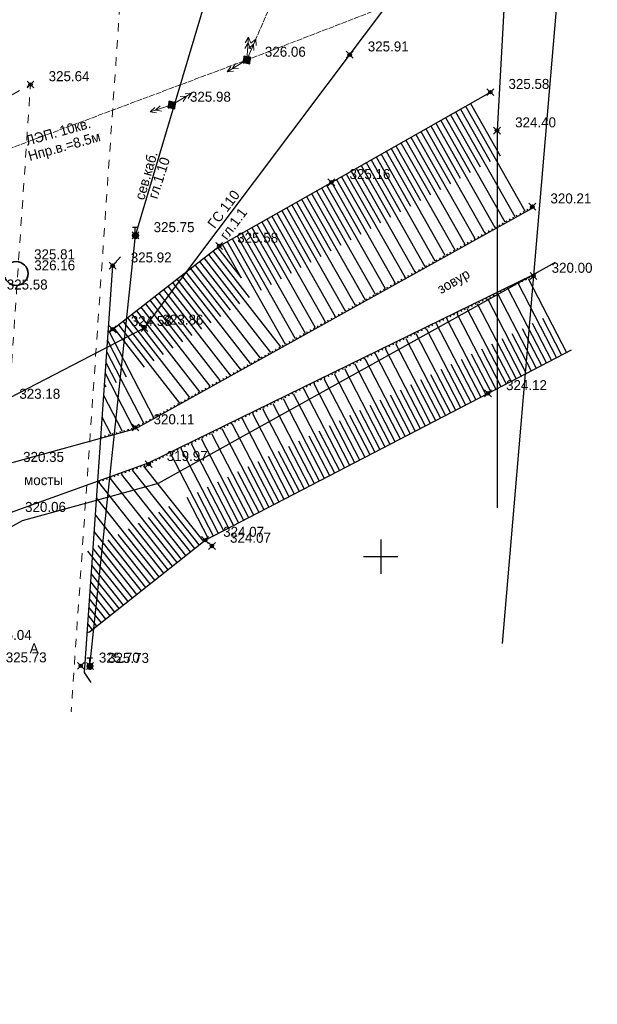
# Model space of a CAD drawing. Header units: metres. Extents: x 703615 to 712205, y 4306166 to 4311183.
# Tile 180 of 256: x 708147 to 708197, y 4308542 to 4308628. Entities that reach past the tile are written whole.
import ezdxf

# ---------------------------------------------------------------- set-up
doc = ezdxf.new("R2010")
doc.units = ezdxf.units.M
doc.header["$LTSCALE"] = 0.5
doc.header["$PDMODE"] = 35
doc.header["$PDSIZE"] = 0.3
for name, pattern in [('Auto_Street_NotBorder_Line_m1', [3, 1.5, -1.5]), ('Commnctn_Electr_VLP_High_Built_m1', [1, 1, 0]), ('ДОРОГИ_СТРОЯЩ', [9, 8, -1]), ('Контура низ откосов  Штриховая 0.1-0.5 - - - - - - -', [0.6, 0.1, -0.5])]:
    doc.linetypes.add(name, pattern=pattern)
for name, color, linetype in [('(001) Сетка', 92, 'Continuous'), ('(004) Точки рельефа', 7, 'Continuous'), ('(013) Газ', 30, 'ИК_Газопровод -------г--------'), ('(016) Кабель', 1, 'Continuous'), ('(019) Связь', 3, 'ИК_КАБ_СВЯЗИ'), ('(022) Возд. Линии', 7, 'Continuous'), ('(025) Дорога', 7, 'Continuous'), ('(027) Гидрография', 7, 'Continuous'), ('(029) Мосты', 7, 'Continuous'), ('(035) Откосы', 7, 'Continuous'), ('(037) Контуры', 7, 'Continuous')]:
    doc.layers.add(name, color=color, linetype=linetype)
doc.layers.add('AUTO#_ROADS_EXIST_L', color=7, linetype='Continuous', lineweight=15, true_color=0x000000)
doc.layers.add('COMMN_OBJCT_#####_B', color=7, linetype='Continuous', lineweight=15, true_color=0x000000)
doc.layers.add('COMMN_OBJCT_ELCTR_B', color=7, linetype='Continuous', true_color=0x000000)
doc.layers.add('COMMN_OBJCT_ELCTR_L', color=7, linetype='Continuous', true_color=0x000000)
doc.styles.add('BM-431', font='txt')
doc.styles.add('D-431', font='txt')
doc.styles.get("Standard").update_dxf_attribs({"font": 'times.ttf'})
doc.linetypes.add('GAZ_VOZDUSH', pattern='A,1,-2,["~",Standard,S=3,R=0,X=-1.5,Y=-1.5],-1,10', length=14)
doc.linetypes.add('ИК_Газопровод -------г--------', pattern='A,9,-0.6,["Г",Standard,S=1.2,R=0,X=0,Y=-0.6],-1.2', length=10.8)
doc.linetypes.add('ИК_КАБ_СВЯЗИ', pattern='A,4,["o",Standard,S=0.5,R=0,X=0,Y=-0.125],4,-2', length=10)
doc.linetypes.add('ИК_Э_КАБ_ВН', pattern='A,8,-2,["<<",Standard,S=1,R=0,X=0,Y=-0.5],8,[">>",Standard,S=1,R=0,X=-1,Y=-0.5],-2', length=20)

# ---------------------------------------------------------------- blocks, each defined once
blk = doc.blocks.new('CommnctnPoleRCsquare_m1')
at = {"layer": 'COMMN_OBJCT_#####_B', "lineweight": 13, "true_color": 0xfffffe}
blk.add_hatch(color=7, dxfattribs=at).paths.add_polyline_path([(-0.6, 0.6), (-0.6, -0.6), (0.6, -0.6), (0.6, 0.6)])
at = {"layer": 'COMMN_OBJCT_#####_B', "lineweight": 13, "true_color": 0x000000}
blk.add_hatch(color=18, dxfattribs=at).paths.add_polyline_path([(-0.1, 0, 1), (0.1, 0, 1)])
at = {"layer": 'COMMN_OBJCT_#####_B', "color": 18, "lineweight": 9, "true_color": 0x000000}
blk.add_lwpolyline([(0.6, 0.6), (-0.6, 0.6), (-0.6, -0.6), (0.6, -0.6)], close=True, dxfattribs=at)
blk.add_circle((0, 0), 0.1, dxfattribs=at)
blk = doc.blocks.new('ElectricHighVLP_m1')
at = {"layer": 'COMMN_OBJCT_ELCTR_B', "color": 18, "linetype": 'Continuous', "lineweight": 20, "true_color": 0x000000}
for p, q in [((0, 0), (4, 0)), ((3, 0), (2, 0.5)), ((3, 0), (2, -0.5)), ((4, 0), (3, 0.5)), ((4, 0), (3, -0.5))]:
    blk.add_line(p, q, dxfattribs=at)
blk = doc.blocks.new('*X15')
at = {"color": 0}
for p, q in [((9.53, 5.18), (10.46, 5.18)), ((9.53, 5.17), (10.46, 5.17)), ((9.54, 5.2), (10.45, 5.2)), ((9.54, 5.19), (10.46, 5.19)), ((9.55, 5.22), (10.44, 5.22)), ((9.55, 5.21), (10.45, 5.21)), ((9.56, 5.24), (10.43, 5.24)), ((9.56, 5.23), (10.44, 5.23)), ((9.57, 5.26), (10.42, 5.26)), ((9.57, 5.25), (10.43, 5.25)), ((9.58, 5.27), (10.41, 5.27)), ((9.59, 5.29), (10.4, 5.29)), ((9.59, 5.28), (10.41, 5.28)), ((9.6, 5.3), (10.39, 5.3)), ((9.61, 5.31), (10.38, 5.31)), ((9.62, 5.32), (10.37, 5.32)), ((9.63, 5.33), (10.37, 5.33)), ((9.64, 5.34), (10.36, 5.34)), ((9.65, 5.35), (10.35, 5.35)), ((9.66, 5.36), (10.34, 5.36)), ((9.67, 5.37), (10.32, 5.37)), ((9.68, 5.38), (10.31, 5.38)), ((9.69, 5.39), (10.3, 5.39)), ((9.71, 5.4), (10.29, 5.4)), ((9.72, 5.41), (10.27, 5.41)), ((9.74, 5.42), (10.26, 5.42)), ((9.75, 5.43), (10.24, 5.43)), ((9.77, 5.44), (10.22, 5.44)), ((9.79, 5.45), (10.2, 5.45)), ((9.82, 5.46), (10.18, 5.46)), ((9.85, 5.47), (10.15, 5.47)), ((9.88, 5.48), (10.11, 5.48)), ((9.94, 5.49), (10.05, 5.49)), ((9.5, 5.08), (10.49, 5.08)), ((9.5, 5.07), (10.49, 5.07)), ((9.5, 5.06), (10.49, 5.06)), ((9.5, 5.05), (10.49, 5.05)), ((9.5, 5.04), (10.49, 5.04)), ((9.5, 5.03), (10.49, 5.03)), ((9.5, 5.02), (10.5, 5.02)), ((9.5, 5.01), (10.5, 5.01)), ((9.5, 5), (10.5, 5)), ((9.5, 4.99), (10.5, 4.99)), ((9.5, 4.98), (10.5, 4.98)), ((9.5, 4.97), (10.5, 4.97)), ((9.5, 4.96), (10.49, 4.96)), ((9.5, 4.95), (10.49, 4.95)), ((9.5, 4.94), (10.49, 4.94)), ((9.5, 4.93), (10.49, 4.93)), ((9.5, 4.92), (10.49, 4.92)), ((9.5, 4.91), (10.49, 4.91)), ((9.5, 4.9), (10.49, 4.9)), ((9.51, 5.12), (10.48, 5.12)), ((9.51, 5.11), (10.48, 5.11)), ((9.51, 5.1), (10.48, 5.1)), ((9.51, 5.09), (10.49, 5.09)), ((9.51, 4.89), (10.49, 4.89)), ((9.51, 4.88), (10.48, 4.88)), ((9.51, 4.87), (10.48, 4.87)), ((9.51, 4.86), (10.48, 4.86)), ((9.52, 5.16), (10.47, 5.16)), ((9.52, 5.15), (10.47, 5.15)), ((9.52, 5.14), (10.47, 5.14)), ((9.52, 5.13), (10.48, 5.13)), ((9.52, 4.85), (10.48, 4.85)), ((9.52, 4.84), (10.47, 4.84)), ((9.52, 4.83), (10.47, 4.83)), ((9.53, 4.82), (10.47, 4.82)), ((9.53, 4.81), (10.46, 4.81)), ((9.53, 4.8), (10.46, 4.8)), ((9.54, 4.79), (10.45, 4.79)), ((9.54, 4.78), (10.45, 4.78)), ((9.55, 4.77), (10.44, 4.77)), ((9.55, 4.76), (10.44, 4.76)), ((9.56, 4.75), (10.43, 4.75)), ((9.56, 4.74), (10.43, 4.74)), ((9.57, 4.73), (10.42, 4.73)), ((9.58, 4.72), (10.41, 4.72)), ((9.58, 4.71), (10.41, 4.71)), ((9.59, 4.7), (10.4, 4.7)), ((9.6, 4.69), (10.39, 4.69)), ((9.61, 4.68), (10.39, 4.68)), ((9.61, 4.67), (10.38, 4.67)), ((9.62, 4.66), (10.37, 4.66)), ((9.63, 4.65), (10.36, 4.65)), ((9.64, 4.64), (10.35, 4.64)), ((9.65, 4.63), (10.34, 4.63)), ((9.66, 4.62), (10.33, 4.62)), ((9.67, 4.61), (10.32, 4.61)), ((9.69, 4.6), (10.31, 4.6)), ((9.7, 4.59), (10.29, 4.59)), ((9.71, 4.58), (10.28, 4.58)), ((9.73, 4.57), (10.26, 4.57)), ((9.75, 4.56), (10.25, 4.56)), ((9.76, 4.55), (10.23, 4.55)), ((9.78, 4.54), (10.21, 4.54)), ((9.81, 4.53), (10.18, 4.53)), ((9.83, 4.52), (10.16, 4.52)), ((9.87, 4.51), (10.12, 4.51)), ((9.91, 4.5), (10.08, 4.5))]:
    blk.add_line(p, q, dxfattribs=at)
blk = doc.blocks.new('I01070')
at = {"color": 0}
blk.add_circle((0.05, 0.03), 0.5, dxfattribs=at)
blk.add_blockref('*X15', (-9.95, -4.96), dxfattribs=at)
blk = doc.blocks.new('I0195')
at = {"layer": '(016) Кабель', "color": 0, "linetype": 'ИК_Э_КАБ_ВН'}
for p, q in [((-0.275, 0.74), (0.225, 0.74)), ((-0.025, 0.24), (-0.025, 0.74))]:
    blk.add_line(p, q, dxfattribs=at)
at = {"layer": '(016) Кабель', "color": 0, "linetype": 'ИК_Э_КАБ_ВН', "xscale": 0.5, "yscale": 0.5, "zscale": 0.5}
blk.add_blockref('I01070', (-0.025, -0.01), dxfattribs=at)
blk = doc.blocks.new('Setka')
at = {"layer": '(001) Сетка'}
for p, q in [((0, 1.5), (0, -1.5)), ((-1.5, 0), (1.5, 0))]:
    blk.add_line(p, q, dxfattribs=at)

msp = doc.modelspace()

# ---------------------------------------------------------------- linework, layer by layer
at = {"layer": '(013) Газ', "linetype": 'GAZ_VOZDUSH', "elevation": 325.111, "flags": 128}
msp.add_lwpolyline([(708230.073, 4309915.549), (708237.064, 4309914.631), (708237.796, 4309906.21), (708237.948, 4309892.645), (708271.633, 4309889.795), (708271.633, 4309889.795), (708293.165, 4309888.333), (708284.482, 4309721.935), (708278.28, 4309632.416), (708278.086, 4309626.002), (708267.101, 4309554.457), (708203.286, 4308878.051), (708188.652, 4308618.677), (708188.652, 4308585.677)], dxfattribs=at)
at = {"layer": '(013) Газ', "elevation": 325.205, "flags": 128}
msp.add_lwpolyline([(708141.958, 4308565.162), (708142.734, 4308573.823), (708145.235, 4308594.926), (708157.774, 4308601.411), (708202.669, 4308661.13), (708211.587, 4308664.598)], dxfattribs=at)
at = {"layer": '(019) Связь', "elevation": 325.726, "flags": 128}
msp.add_lwpolyline([(708153.006, 4308571.818), (708156.993, 4308609.509), (708156.993, 4308609.509), (708174.147, 4308666.959), (708174.323, 4308670.733), (708195.362, 4308919.928), (708204.073, 4309029.859), (708218.911, 4309205.253), (708226.164, 4309224.91), (708236.601, 4309425.449), (708237.563, 4309445.941), (708241.532, 4309518.706), (708251.542, 4309611.078), (708253.161, 4309631.293), (708257.428, 4309700.42), (708258.881, 4309712.256), (708269.326, 4309836.622), (708270.394, 4309849.381), (708278.265, 4309932.284), (708280.616, 4309944.696), (708295.324, 4310108.263), (708303.766, 4310173.623), (708303.348, 4310191.009), (708305.187, 4310238.893), (708306.696, 4310249.894), (708308.615, 4310273.087), (708309.889, 4310281.813), (708320.552, 4310401.57), (708321.594, 4310412.943), (708336.888, 4310582.457), (708345.287, 4310694.486), (708346.981, 4310695.558), (708355.083, 4310696.931), (708358.134, 4310696.437)], dxfattribs=at)
at = {"layer": '(022) Возд. Линии', "elevation": 325.897, "flags": 128}
msp.add_lwpolyline([(708193.113, 4309415.99), (708231.85, 4309412.414), (708252.432, 4309429.3), (708256.599, 4309394.679), (708250.049, 4309317.143), (708243.396, 4309234.803), (708236.639, 4309154.46), (708229.091, 4309058.79), (708221.041, 4308960.485), (708213.333, 4308863.386), (708205.917, 4308779.386), (708198.539, 4308684.64), (708194.357, 4308635.494), (708189.106, 4308573.79)], dxfattribs=at)
at = {"layer": '(027) Гидрография', "color": 4}
for points, elevation in [([(707567.997, 4308409.714), (707572.213, 4308410.824), (707620.984, 4308423.673), (707772.66, 4308463.725), (707924.336, 4308511.918), (708024.512, 4308543.363), (708124.69, 4308578.077), (708133.047, 4308582.686), (708145.112, 4308589.341), (708157.025, 4308592.604), (708191.793, 4308611.932)], 319.636), ([(707569.987, 4308404.936), (707574.204, 4308406.046), (707622.975, 4308418.895), (707774.65, 4308458.947), (707926.326, 4308507.14), (708026.502, 4308538.585), (708081.049, 4308554.696), (708126.68, 4308573.299), (708135.037, 4308577.909), (708147.102, 4308584.563), (708159.015, 4308587.826), (708193.783, 4308607.154)], 319.998), ([(708191.803, 4308606.042), (708158.102, 4308589.574), (708145.691, 4308585.114), (708135.673, 4308578.888), (708126.68, 4308573.299), (708080.551, 4308554.601)], 319.998)]:
    msp.add_lwpolyline(points, dxfattribs=dict(at, elevation=elevation))
at = {"layer": '(029) Мосты', "elevation": 325.73, "flags": 128}
msp.add_lwpolyline([(708155.69, 4308607.644), (708154.989, 4308606.856), (708152.484, 4308571.267), (708153.068, 4308570.389)], dxfattribs=at)
at = {"layer": '(035) Откосы'}
for p, q in [((708185.892, 4308620.806, 323.865), (708191.081, 4308611.65, 323.865)), ((708186.327, 4308621.053, 323.865), (708188.923, 4308616.473, 323.865)), ((708184.587, 4308620.067, 323.865), (708187.178, 4308615.494, 323.865)), ((708185.022, 4308620.313, 323.865), (708190.207, 4308611.165, 323.865)), ((708185.457, 4308620.56, 323.865), (708188.051, 4308615.984, 323.865)), ((708182.847, 4308619.081, 323.865), (708185.434, 4308614.515, 323.865)), ((708183.282, 4308619.327, 323.865), (708188.459, 4308610.193, 323.865)), ((708183.717, 4308619.574, 323.865), (708186.306, 4308615.005, 323.865)), ((708184.152, 4308619.82, 323.865), (708189.333, 4308610.679, 323.865)), ((708181.542, 4308618.341, 323.865), (708186.711, 4308609.221, 323.865)), ((708181.977, 4308618.588, 323.865), (708184.562, 4308614.026, 323.865)), ((708182.412, 4308618.834, 323.865), (708187.585, 4308609.707, 323.865)), ((708179.802, 4308617.355, 323.865), (708184.963, 4308608.249, 323.865)), ((708180.237, 4308617.602, 323.865), (708182.818, 4308613.047, 323.865)), ((708180.672, 4308617.848, 323.865), (708185.837, 4308608.735, 323.865)), ((708181.107, 4308618.095, 323.865), (708183.69, 4308613.536, 323.865)), ((708178.497, 4308616.615, 323.865), (708181.074, 4308612.068, 323.865)), ((708178.932, 4308616.862, 323.865), (708184.089, 4308607.763, 323.865)), ((708179.367, 4308617.109, 323.865), (708181.946, 4308612.557, 323.865)), ((708176.757, 4308615.629, 323.865), (708179.33, 4308611.089, 323.865)), ((708177.192, 4308615.876, 323.865), (708182.341, 4308606.791, 323.865)), ((708177.627, 4308616.122, 323.865), (708180.202, 4308611.578, 323.865)), ((708178.062, 4308616.369, 323.865), (708183.215, 4308607.277, 323.865)), ((708175.452, 4308614.89, 323.865), (708180.592, 4308605.82, 323.865)), ((708175.887, 4308615.136, 323.865), (708178.458, 4308610.599, 323.865)), ((708176.322, 4308615.383, 323.865), (708181.467, 4308606.306, 323.865)), ((708173.712, 4308613.904, 323.865), (708178.844, 4308604.848, 323.865)), ((708174.147, 4308614.15, 323.865), (708176.714, 4308609.621, 323.865)), ((708174.582, 4308614.397, 323.865), (708179.718, 4308605.334, 323.865)), ((708175.017, 4308614.643, 323.865), (708177.586, 4308610.11, 323.865)), ((708172.407, 4308613.164, 323.865), (708174.97, 4308608.642, 323.865)), ((708172.842, 4308613.411, 323.865), (708177.97, 4308604.362, 323.865)), ((708173.277, 4308613.657, 323.865), (708175.842, 4308609.131, 323.865)), ((708170.667, 4308612.178, 323.865), (708173.226, 4308607.663, 323.865)), ((708171.102, 4308612.425, 323.865), (708176.222, 4308603.39, 323.865)), ((708171.537, 4308612.671, 323.865), (708174.098, 4308608.152, 323.865)), ((708171.972, 4308612.918, 323.865), (708177.096, 4308603.876, 323.865)), ((708169.362, 4308611.438, 323.865), (708174.474, 4308602.418, 323.865)), ((708169.797, 4308611.685, 323.865), (708172.354, 4308607.173, 323.865)), ((708170.232, 4308611.931, 323.865), (708175.348, 4308602.904, 323.865)), ((708167.622, 4308610.452, 323.865), (708172.726, 4308601.447, 323.865)), ((708168.057, 4308610.699, 323.865), (708170.61, 4308606.194, 323.865)), ((708168.492, 4308610.945, 323.865), (708173.6, 4308601.933, 323.865)), ((708168.927, 4308611.192, 323.865), (708171.482, 4308606.684, 323.865)), ((708166.317, 4308609.713, 323.865), (708168.866, 4308605.215, 323.865)), ((708166.752, 4308609.959, 323.865), (708171.852, 4308600.961, 323.865)), ((708167.187, 4308610.206, 323.865), (708169.738, 4308605.705, 323.865)), ((708164.577, 4308608.727, 323.865), (708166.24, 4308605.794, 323.865)), ((708165.012, 4308608.973, 323.865), (708170.104, 4308599.989, 323.865)), ((708165.447, 4308609.22, 323.865), (708167.994, 4308604.726, 323.865)), ((708165.882, 4308609.466, 323.865), (708170.978, 4308600.475, 323.865)), ((708163.371, 4308607.84, 323.865), (708169.688, 4308599.758, 323.865)), ((708163.765, 4308608.148, 323.865), (708166.948, 4308604.076, 323.865)), ((708164.159, 4308608.456, 323.865), (708166.24, 4308605.794, 323.865)), ((708162.189, 4308606.916, 323.865), (708165.275, 4308602.968, 323.865)), ((708162.583, 4308607.224, 323.865), (708168.804, 4308599.266, 323.865)), ((708162.977, 4308607.532, 323.865), (708166.111, 4308603.522, 323.865)), ((708161.401, 4308606.3, 323.865), (708164.439, 4308602.414, 323.865)), ((708161.795, 4308606.608, 323.865), (708167.919, 4308598.774, 323.865)), ((708160.219, 4308605.377, 323.865), (708166.149, 4308597.79, 323.865)), ((708160.613, 4308605.684, 323.865), (708163.602, 4308601.86, 323.865)), ((708161.007, 4308605.992, 323.865), (708167.034, 4308598.282, 323.865)), ((708190.494, 4308605.291, 324.133), (708193.86, 4308598.794, 324.133)), ((708191.389, 4308605.728, 324.133), (708194.744, 4308599.252, 324.133)), ((708159.038, 4308604.453, 323.865), (708161.93, 4308600.753, 323.865)), ((708159.432, 4308604.761, 323.865), (708165.264, 4308597.299, 323.865)), ((708159.825, 4308605.069, 323.865), (708162.766, 4308601.307, 323.865)), ((708188.704, 4308604.416, 324.133), (708192.092, 4308597.878, 324.133)), ((708189.599, 4308604.854, 324.133), (708192.976, 4308598.336, 324.133)), ((708157.856, 4308603.529, 323.865), (708163.495, 4308596.315, 323.865)), ((708158.25, 4308603.837, 323.865), (708161.094, 4308600.199, 323.865)), ((708158.644, 4308604.145, 323.865), (708164.38, 4308596.807, 323.865)), ((708186.915, 4308603.542, 324.133), (708190.324, 4308596.962, 324.133)), ((708187.809, 4308603.979, 324.133), (708191.208, 4308597.42, 324.133)), ((708157.068, 4308602.913, 323.865), (708162.61, 4308595.823, 323.865)), ((708157.462, 4308603.221, 323.865), (708160.257, 4308599.645, 323.865)), ((708185.125, 4308602.667, 324.133), (708188.556, 4308596.046, 324.133)), ((708186.02, 4308603.105, 324.133), (708189.44, 4308596.504, 324.133)), ((708155.886, 4308601.989, 323.865), (708158.585, 4308598.537, 323.865)), ((708156.28, 4308602.297, 323.865), (708161.725, 4308595.331, 323.865)), ((708156.674, 4308602.605, 323.865), (708159.421, 4308599.091, 323.865)), ((708183.335, 4308601.793, 324.133), (708186.788, 4308595.13, 324.133)), ((708184.23, 4308602.23, 324.133), (708187.672, 4308595.588, 324.133)), ((708191.732, 4308601.819, 324.133), (708193.418, 4308598.565, 324.133)), ((708192.622, 4308602.266, 324.133), (708194.302, 4308599.023, 324.133)), ((708154.668, 4308601.123, 323.865), (708158.581, 4308593.583, 323.865)), ((708155.098, 4308601.374, 323.865), (708157.748, 4308597.983, 323.865)), ((708155.492, 4308601.681, 323.865), (708160.841, 4308594.839, 323.865)), ((708181.545, 4308600.918, 324.133), (708185.02, 4308594.213, 324.133)), ((708182.44, 4308601.356, 324.133), (708185.904, 4308594.671, 324.133)), ((708189.954, 4308600.923, 324.133), (708191.65, 4308597.649, 324.133)), ((708190.843, 4308601.371, 324.133), (708192.534, 4308598.107, 324.133)), ((708154.528, 4308600.306, 323.865), (708156.184, 4308597.116, 323.865)), ((708179.756, 4308600.044, 324.133), (708183.252, 4308593.297, 324.133)), ((708180.651, 4308600.481, 324.133), (708184.136, 4308593.755, 324.133)), ((708188.175, 4308600.028, 324.133), (708189.882, 4308596.733, 324.133)), ((708189.064, 4308600.476, 324.133), (708190.766, 4308597.191, 324.133)), ((708154.461, 4308599.351, 323.865), (708157.706, 4308593.097, 323.865)), ((708177.966, 4308599.169, 324.133), (708181.483, 4308592.381, 324.133)), ((708178.861, 4308599.606, 324.133), (708182.367, 4308592.839, 324.133)), ((708187.285, 4308599.58, 324.133), (708188.998, 4308596.275, 324.133)), ((708154.394, 4308598.395, 323.865), (708155.303, 4308596.643, 323.865)), ((708177.071, 4308598.732, 324.133), (708180.599, 4308591.923, 324.133)), ((708185.506, 4308598.685, 324.133), (708187.23, 4308595.359, 324.133)), ((708186.396, 4308599.133, 324.133), (708188.114, 4308595.817, 324.133)), ((708154.326, 4308597.439, 323.865), (708156.812, 4308592.649, 323.865)), ((708175.281, 4308597.857, 324.133), (708178.831, 4308591.007, 324.133)), ((708176.176, 4308598.295, 324.133), (708179.715, 4308591.465, 324.133)), ((708183.727, 4308597.79, 324.133), (708185.462, 4308594.442, 324.133)), ((708184.617, 4308598.237, 324.133), (708186.346, 4308594.9, 324.133)), ((708173.492, 4308596.983, 324.133), (708177.063, 4308590.09, 324.133)), ((708174.387, 4308597.42, 324.133), (708177.947, 4308590.549, 324.133)), ((708181.948, 4308596.894, 324.133), (708183.694, 4308593.526, 324.133)), ((708182.838, 4308597.342, 324.133), (708184.578, 4308593.984, 324.133)), ((708154.259, 4308596.483, 323.865), (708154.384, 4308596.243, 323.865)), ((708171.702, 4308596.108, 324.133), (708175.295, 4308589.174, 324.133)), ((708172.597, 4308596.546, 324.133), (708176.179, 4308589.632, 324.133)), ((708180.169, 4308595.999, 324.133), (708181.925, 4308592.61, 324.133)), ((708181.059, 4308596.447, 324.133), (708182.81, 4308593.068, 324.133)), ((708154.192, 4308595.527, 323.865), (708155.826, 4308592.379, 323.865)), ((708169.912, 4308595.234, 324.133), (708173.527, 4308588.258, 324.133)), ((708170.807, 4308595.671, 324.133), (708174.411, 4308588.716, 324.133)), ((708178.391, 4308595.104, 324.133), (708180.157, 4308591.694, 324.133)), ((708179.28, 4308595.551, 324.133), (708181.041, 4308592.152, 324.133)), ((708168.122, 4308594.359, 324.133), (708171.759, 4308587.342, 324.133)), ((708169.017, 4308594.797, 324.133), (708172.643, 4308587.8, 324.133)), ((708176.612, 4308594.208, 324.133), (708178.389, 4308590.778, 324.133)), ((708177.501, 4308594.656, 324.133), (708179.273, 4308591.236, 324.133)), ((708154.057, 4308593.615, 323.865), (708154.839, 4308592.109, 323.865)), ((708166.333, 4308593.485, 324.133), (708169.991, 4308586.426, 324.133)), ((708167.228, 4308593.922, 324.133), (708170.875, 4308586.884, 324.133)), ((708174.833, 4308593.313, 324.133), (708176.621, 4308589.861, 324.133)), ((708175.722, 4308593.761, 324.133), (708177.505, 4308590.32, 324.133)), ((708164.543, 4308592.61, 324.133), (708168.222, 4308585.51, 324.133)), ((708165.438, 4308593.048, 324.133), (708169.106, 4308585.968, 324.133)), ((708173.054, 4308592.417, 324.133), (708174.853, 4308588.945, 324.133)), ((708173.943, 4308592.865, 324.133), (708175.737, 4308589.403, 324.133)), ((708162.753, 4308591.736, 324.133), (708166.454, 4308584.593, 324.133)), ((708163.648, 4308592.173, 324.133), (708167.338, 4308585.051, 324.133)), ((708171.275, 4308591.522, 324.133), (708173.085, 4308588.029, 324.133)), ((708172.164, 4308591.97, 324.133), (708173.969, 4308588.487, 324.133)), ((708160.964, 4308590.861, 324.133), (708164.686, 4308583.677, 324.133)), ((708161.858, 4308591.298, 324.133), (708165.57, 4308584.135, 324.133)), ((708169.496, 4308590.627, 324.133), (708171.317, 4308587.113, 324.133)), ((708170.385, 4308591.074, 324.133), (708172.201, 4308587.571, 324.133)), ((708160.069, 4308590.424, 324.133), (708163.802, 4308583.219, 324.133)), ((708167.717, 4308589.731, 324.133), (708169.549, 4308586.197, 324.133)), ((708168.606, 4308590.179, 324.133), (708170.433, 4308586.655, 324.133)), ((708156.711, 4308588.968, 324.133), (708162.158, 4308582.111, 324.133)), ((708157.7, 4308589.324, 324.133), (708162.938, 4308582.731, 324.133)), ((708165.938, 4308588.836, 324.133), (708167.78, 4308585.28, 324.133)), ((708166.827, 4308589.284, 324.133), (708168.664, 4308585.739, 324.133)), ((708154.733, 4308588.257, 324.133), (708160.599, 4308580.873, 324.133)), ((708155.722, 4308588.613, 324.133), (708161.378, 4308581.492, 324.133)), ((708165.049, 4308588.388, 324.133), (708166.896, 4308584.822, 324.133)), ((708153.744, 4308587.901, 324.133), (708159.819, 4308580.253, 324.133)), ((708163.27, 4308587.493, 324.133), (708165.128, 4308583.906, 324.133)), ((708164.159, 4308587.941, 324.133), (708166.012, 4308584.364, 324.133)), ((708153.559, 4308586.533, 324.133), (708159.039, 4308579.634, 324.133)), ((708161.491, 4308586.598, 324.133), (708163.36, 4308582.99, 324.133)), ((708162.38, 4308587.045, 324.133), (708164.244, 4308583.448, 324.133)), ((708159.877, 4308585.783, 324.133), (708162.548, 4308582.421, 324.133)), ((708153.455, 4308585.063, 324.133), (708158.26, 4308579.015, 324.133)), ((708158.108, 4308584.809, 324.133), (708160.988, 4308581.182, 324.133)), ((708158.992, 4308585.296, 324.133), (708161.768, 4308581.802, 324.133)), ((708156.339, 4308583.834, 324.133), (708159.429, 4308579.944, 324.133)), ((708157.223, 4308584.321, 324.133), (708160.209, 4308580.563, 324.133)), ((708153.352, 4308583.592, 324.133), (708157.48, 4308578.395, 324.133)), ((708154.57, 4308582.859, 324.133), (708157.87, 4308578.705, 324.133)), ((708155.455, 4308583.346, 324.133), (708158.65, 4308579.324, 324.133)), ((708153.248, 4308582.122, 324.133), (708156.7, 4308577.776, 324.133)), ((708153.686, 4308582.371, 324.133), (708157.09, 4308578.086, 324.133)), ((708152.801, 4308581.884, 324.133), (708156.311, 4308577.466, 324.133)), ((708153.145, 4308580.651, 324.133), (708155.921, 4308577.157, 324.133)), ((708153.093, 4308579.916, 324.133), (708155.531, 4308576.847, 324.133)), ((708153.041, 4308579.181, 324.133), (708155.141, 4308576.537, 324.133)), ((708152.938, 4308577.71, 324.133), (708154.361, 4308575.918, 324.133)), ((708152.99, 4308578.445, 324.133), (708154.751, 4308576.228, 324.133)), ((708152.886, 4308576.975, 324.133), (708153.972, 4308575.608, 324.133)), ((708152.834, 4308576.24, 324.133), (708153.582, 4308575.299, 324.133)), ((708152.783, 4308575.504, 324.133), (708153.192, 4308574.989, 324.133)), ((708152.737, 4308574.853, 324.133), (708152.762, 4308574.759, 324.133))]:
    msp.add_line(p, q, dxfattribs=at)
at = {"layer": '(035) Откосы', "flags": 128}
for points, elevation in [([(708154.582, 4308601.078), (708154.994, 4308601.292), (708164.315, 4308608.578), (708188.067, 4308622.039)], 323.865), ([(708152.73, 4308574.75), (708152.973, 4308574.815), (708163.084, 4308582.847), (708187.856, 4308595.683), (708195.186, 4308599.481)], 324.133)]:
    msp.add_lwpolyline(points, dxfattribs=dict(at, elevation=elevation))
at = {"layer": '(035) Откосы', "linetype": 'Контура низ откосов  Штриховая 0.1-0.5 - - - - - - -'}
for points, elevation in [([(708153.934, 4308591.861), (708156.987, 4308592.697), (708191.744, 4308612.019)], 319.636), ([(708191.847, 4308605.952), (708158.141, 4308589.482), (708153.653, 4308587.869)], 319.998)]:
    msp.add_lwpolyline(points, dxfattribs=dict(at, elevation=elevation))
at = {"color": 2, "lineweight": 35}
msp.add_circle((708146.541, 4308606.167, 326.158), 1.041, dxfattribs=at)
at = {"color": 0, "linetype": 'ByBlock', "lineweight": -2, "transparency": 16777216}
for p in [(708166.739, 4308624.854, 326.06), (708175.747, 4308625.319, 325.912), (708147.799, 4308622.715, 325.64), (708188.067, 4308622.039, 325.585), (708160.176, 4308620.918, 325.981), (708188.652, 4308618.677, 324.403), (708174.147, 4308614.15, 325.161), (708191.744, 4308612.019, 320.209), (708156.993, 4308609.509, 325.746), (708164.315, 4308608.578, 325.576), (708154.989, 4308606.856, 325.924), (708191.847, 4308605.952, 319.998), (708154.994, 4308601.292, 324.579), (708157.774, 4308601.411, 323.855), (708187.856, 4308595.683, 324.123), (708156.987, 4308592.697, 320.108), (708158.141, 4308589.482, 319.969), (708163.084, 4308582.847, 324.068), (708163.684, 4308582.329, 324.072), (708152.199, 4308571.842, 325.701), (708153.006, 4308571.818, 325.726)]:
    msp.add_point(p, dxfattribs=at)
at = {"layer": 'AUTO#_ROADS_EXIST_L', "linetype": 'Auto_Street_NotBorder_Line_m1', "lineweight": 15, "flags": 128}
msp.add_lwpolyline([(708224.294, 4308923.075), (708180.696, 4308922.398), (708176.731, 4308875.843), (708161.505, 4308695.71), (708156.923, 4308648.502), (708151.352, 4308567.835), (708151.403, 4308567.885)], dxfattribs=at)
at = {"layer": 'AUTO#_ROADS_EXIST_L', "linetype": 'Auto_Street_NotBorder_Line_m1', "lineweight": 15, "elevation": 326.289, "flags": 128}
msp.add_lwpolyline([(708144.126, 4308568.435), (708144.126, 4308568.435), (708147.799, 4308622.715), (708135.298, 4308615.727), (708115.34, 4308601.85), (708068.41, 4308582.072), (708018.295, 4308564.616), (707981.449, 4308553.682), (707918.088, 4308533.035), (707879.635, 4308521.878), (707812.555, 4308500.587), (707561.451, 4308431.232)], dxfattribs=at)
at = {"layer": 'COMMN_OBJCT_ELCTR_L', "linetype": 'Commnctn_Electr_VLP_High_Built_m1', "lineweight": 20, "flags": 128}
for points, elevation in [([(707559.857, 4308436.469), (707591.057, 4308445.274), (707653.95, 4308464.224), (707719.826, 4308484.231), (707783.035, 4308503.658), (707846.224, 4308523.491), (707914.765, 4308544.825), (707979.96, 4308565.054), (708042.477, 4308584.491), (708135.818, 4308613.314), (708166.739, 4308624.854), (708194.357, 4308635.494), (708173.508, 4308716.069)], 326.463), ([(708166.739, 4308624.854), (708178.373, 4308651.774), (708214.015, 4308665.303), (708216.771, 4308666.349)], -0.403)]:
    msp.add_lwpolyline(points, dxfattribs=dict(at, elevation=elevation))

# ---------------------------------------------------------------- block references
at = {"layer": '(001) Сетка'}
msp.add_blockref('Setka', (708178.465, 4308581.396), dxfattribs=at)
at = {"layer": '(019) Связь', "color": 0}
for p in [(708156.993, 4308609.494, 325.726), (708153.006, 4308571.803, 325.726)]:
    msp.add_blockref('I0195', p, dxfattribs=at)
at = {"layer": 'COMMN_OBJCT_#####_B', "color": 18, "true_color": 0x000000, "xscale": 0.5, "yscale": 0.5, "zscale": 0.5, "rotation": 347.8261480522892}
for p in [(708166.739, 4308624.854, -0.403), (708160.176, 4308620.918, -0.482)]:
    msp.add_blockref('CommnctnPoleRCsquare_m1', p, dxfattribs=at)
at = {"layer": 'COMMN_OBJCT_ELCTR_B'}
for p, xscale, yscale, zscale, rotation in [((708166.739, 4308624.854, -0.403), 0.4999999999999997, 0.4999999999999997, 0.4999999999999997, 85.96586055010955), ((708166.739, 4308624.854, -0.403), -0.4999999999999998, 0.4999999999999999, 0.4999999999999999, 246.6083293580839), ((708166.739, 4308624.854, -0.403), 0.5, 0.5, 0.5, 211.0722614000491), ((708160.176, 4308620.918, -0.482), 0.5, 0.5, 0.5, 30.97549494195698), ((708160.176, 4308620.918, -0.482), 0.4999999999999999, 0.4999999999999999, 0.4999999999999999, 197.4020844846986)]:
    msp.add_blockref('ElectricHighVLP_m1', p, dxfattribs=dict(at, xscale=xscale, yscale=yscale, zscale=zscale, rotation=rotation))

# ---------------------------------------------------------------- texts
at = {"layer": '(004) Точки рельефа', "style": 'D-431'}
for s, p in [('326.06', (708168.325, 4308625.139, 326.06)), ('325.91', (708177.333, 4308625.603, 325.912)), ('325.64', (708149.385, 4308623, 325.64)), ('325.58', (708189.653, 4308622.322, 325.585)), ('325.98', (708161.762, 4308621.202, 325.981)), ('324.40', (708190.238, 4308618.96, 324.403)), ('325.16', (708175.733, 4308614.436, 325.161)), ('320.21', (708193.33, 4308612.302, 320.209)), ('325.75', (708158.579, 4308609.79, 325.746)), ('325.58', (708165.901, 4308608.861, 325.576)), ('325.81', (708148.112, 4308607.412, 325.811)), ('325.92', (708156.575, 4308607.14, 325.924)), ('326.16', (708148.127, 4308606.452, 326.158)), ('320.00', (708193.433, 4308606.235, 319.998)), ('325.58', (708145.718, 4308604.77, 325.58)), ('324.58', (708156.58, 4308601.575, 324.579)), ('323.86', (708159.36, 4308601.696, 323.855)), ('324.12', (708189.442, 4308595.963, 324.123)), ('323.18', (708146.821, 4308595.209, 323.179)), ('320.11', (708158.573, 4308592.98, 320.108)), ('320.35', (708147.148, 4308589.685, 320.349)), ('319.97', (708159.727, 4308589.766, 319.969)), ('320.06', (708147.321, 4308585.308, 320.06)), ('324.07', (708164.67, 4308583.13, 324.068)), ('324.07', (708165.27, 4308582.612, 324.072)), ('325.04', (708144.32, 4308574.106, 325.037)), ('325.73', (708145.63, 4308572.142, 325.73)), ('325.70', (708153.785, 4308572.125, 325.701)), ('325.73', (708154.592, 4308572.099, 325.726))]:
    msp.add_text(s, height=0.875, dxfattribs=at).set_placement(p)
at = {"layer": '(013) Газ', "color": 0, "linetype": 'Continuous', "style": 'D-431'}
for s, p in [('ГС 110', (708163.925, 4308610.037)), ('гл.1.1', (708164.99, 4308609.047))]:
    msp.add_text(s, height=0.875, rotation=53.06522, dxfattribs=at).set_placement(p)
at = {"layer": '(019) Связь', "color": 0, "linetype": 'Continuous', "style": 'D-431'}
for s, rotation, p in [('сев.каб.', 73.96961, (708157.744, 4308612.54)), ('гл.1.10', 72.25708, (708158.89, 4308612.634))]:
    msp.add_text(s, height=0.875, rotation=rotation, dxfattribs=at).set_placement(p)
at = {"layer": '(022) Возд. Линии', "style": 'BM-431'}
msp.add_text('Hпр.в.=8.5м', height=0.875, rotation=15.76004, dxfattribs=at).set_placement((708147.732, 4308616.012, 326.285))
msp.add_text('Hпр.в.=8.5м', height=0.875, rotation=15.76004, dxfattribs=at).set_placement((708147.732, 4308616.012, 326.285))
at = {"layer": '(022) Возд. Линии', "insert": (708147.275, 4308618.191, 326.285), "char_height": 0.875, "attachment_point": 1, "rotation": 15.76004, "style": 'BM-431'}
msp.add_mtext('ЛЭП. 10кв.', dxfattribs=at)
msp.add_mtext('ЛЭП. 10кв.', dxfattribs=at)
at = {"layer": '(025) Дорога', "linetype": 'ДОРОГИ_СТРОЯЩ', "style": 'BM-431'}
msp.add_text('A', height=0.875, dxfattribs=at).set_placement((708147.722, 4308572.928))
at = {"layer": '(037) Контуры', "color": 0, "linetype": 'ByBlock', "style": 'BM-431'}
msp.add_text('зовур', height=0.875, rotation=30.32469, dxfattribs=at).set_placement((708183.744, 4308604.353))
msp.add_text('мосты', height=0.875, dxfattribs=at).set_placement((708147.233, 4308587.654))

doc.saveas('drawing.dxf')
